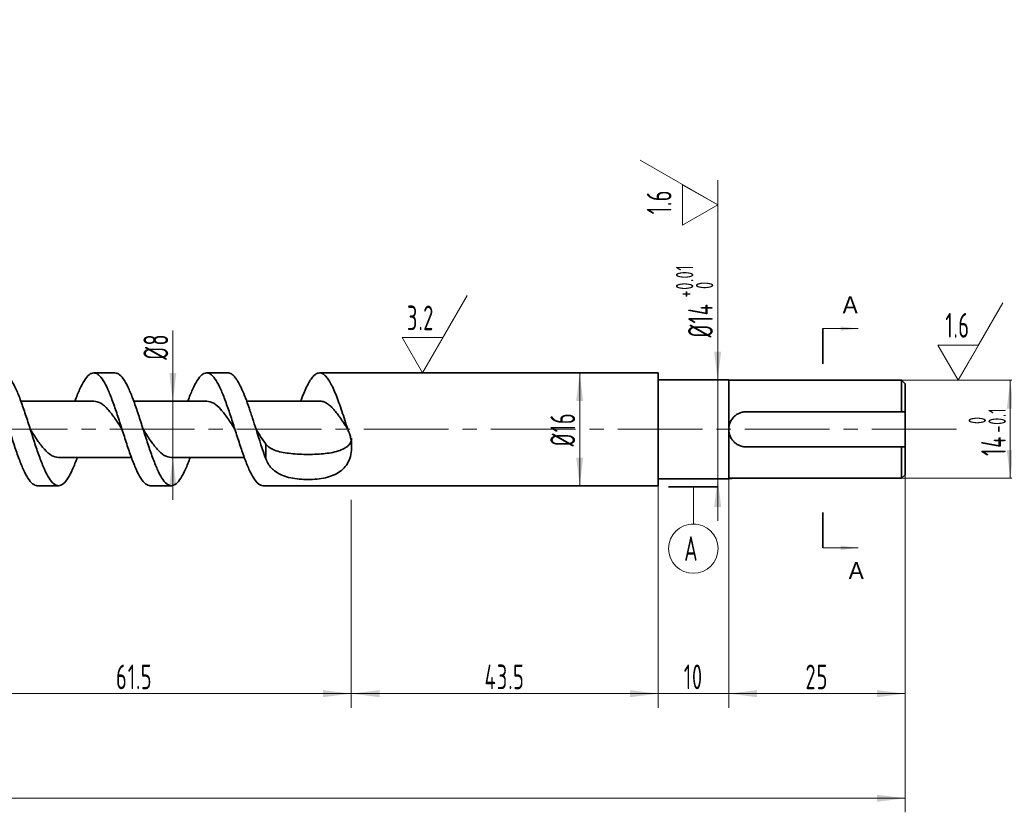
# Model space of a CAD drawing. Header units: millimetres. Extents: x -210 to 210, y -148 to 247.
# Tile 3 of 4: x 0 to 140, y -27 to 85. Entities that reach past the tile are written whole.
import ezdxf

# ---------------------------------------------------------------- set-up
doc = ezdxf.new("R2010")
doc.units = ezdxf.units.MM
doc.set_wipeout_variables(frame=1)
doc.linetypes.add('点画线', pattern=[18, 12, -2, 2, -2])
doc.layers.get('0').update_dxf_attribs({"lineweight": 35})
for name, color, linetype, lineweight in [('ACAD0', 7, 'Continuous', 0), ('EB0', 7, 'Continuous', 35), ('中心线层', 1, '点画线', 18), ('尺寸线层', 3, 'Continuous', 18)]:
    doc.layers.add(name, color=color, linetype=linetype, lineweight=lineweight)
doc.styles.add('机械', font='isocp', dxfattribs={"width": 0.667, "bigfont": 'gbcbig.shx'})
doc.dimstyles.new('机械', dxfattribs={"dimtxt": 3.5, "dimasz": 4, "dimexe": 2, "dimexo": 0, "dimtad": 1, "dimdsep": 46, "dimtxsty": '机械', "dimblk": '_CAXARROW', "dimcen": 0, "dimdle": 6, "dimazin": 2, "dimtfac": 0.7071067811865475, "dimtdec": 3, "dimtmove": 0, "dimatfit": 3, "dimfxl": 1, "dimfrac": 2, "dimtolj": 1, "dimtzin": 0, "dimlwd": 18, "dimarcsym": 0})

# ---------------------------------------------------------------- blocks, each defined once
blk = doc.blocks.new('*X11')
at = {"layer": '尺寸线层', "color": 0, "linetype": 'Continuous', "lineweight": 18, "char_height": 3.5, "attachment_point": 1, "rotation": 90, "line_spacing_factor": 0.8398320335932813, "style": '机械'}
for s, insert, width in [('\\T1.1;{\\H0.707107x;-0.1}', (137.6881317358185, 26.69294355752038), 15.6584602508), ('\\T1.1;{\\H0.707107x;0}', (134.8632572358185, 27.91920851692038), 15.6584602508), ('\\T1.1;14', (136.6630062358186, 23.39129355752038), 30.2650602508)]:
    blk.add_mtext(s, dxfattribs=dict(at, insert=insert, width=width))
blk = doc.blocks.new('*X10')
at = {"layer": '尺寸线层', "linetype": 'Continuous', "lineweight": 18}
for points in [[(140.7880054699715, 34.12443108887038), (141.2880054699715, 30.12443108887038), (140.2880054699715, 30.12443108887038)], [(140.7880054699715, 20.22443108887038), (141.2880054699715, 24.22443108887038), (140.2880054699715, 24.22443108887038)]]:
    blk.add_hatch(color=0, dxfattribs=at).paths.add_polyline_path(points, flags=0)
at = {"layer": '尺寸线层', "color": 0, "linetype": 'Continuous', "lineweight": 18}
for p, q in [((125.3858182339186, 34.12443108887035), (142.7880054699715, 34.12443108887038)), ((140.7880054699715, 34.12443108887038), (140.7880054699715, 20.22443108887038)), ((125.3858182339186, 20.2244310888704), (142.7880054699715, 20.22443108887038))]:
    blk.add_line(p, q, dxfattribs=at)
blk.add_blockref('*X11', (0, 0), dxfattribs=at)
blk = doc.blocks.new('_CAXARROW')
blk.add_hatch(color=0).paths.add_polyline_path([(0, 0), (-1, 0.125), (-1, -0.125)], flags=0)
blk = doc.blocks.new('*X12')
at = {"layer": '尺寸线层', "color": 0, "linetype": 'Continuous', "lineweight": 18}
for p, q in [((0, 0), (6.350852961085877, 11)), ((0, 0), (-2.886751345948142, 5)), ((-2.886751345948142, 5), (2.886751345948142, 5))]:
    blk.add_line(p, q, dxfattribs=at)
at = {"layer": '尺寸线层', "color": 0, "linetype": 'Continuous', "lineweight": 18, "insert": (1.686501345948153, 7.799999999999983), "char_height": 3.5, "width": 4.952475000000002, "attachment_point": 6, "line_spacing_factor": 0.8398320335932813, "style": '机械'}
blk.add_mtext('\\T1.1;1.6', dxfattribs=at)
blk = doc.blocks.new('*X14')
at = {"layer": 'ACAD0', "linetype": 'Continuous', "lineweight": 18}
for points in [[(5, 31.08988604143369), (2.5, 31.40238604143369), (2.5, 30.77738604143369)], [(5, 0), (2.5, 0.3125), (2.5, -0.3125)]]:
    blk.add_hatch(color=0, dxfattribs=at).paths.add_polyline_path(points, flags=0)
at = {"layer": 'ACAD0', "linetype": 'Continuous', "lineweight": 35}
blk.add_line((0, 31.08988604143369), (0, 26.08988604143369), dxfattribs=at)
at = {"layer": 'ACAD0', "color": 0, "linetype": 'Continuous', "lineweight": 18}
for p, q in [((0, 31.08988604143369), (5, 31.08988604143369)), ((0, 0), (5, 0))]:
    blk.add_line(p, q, dxfattribs=at)
at = {"layer": 'ACAD0', "color": 0, "linetype": 'Continuous', "lineweight": 35}
blk.add_line((0, 5), (0, 0), dxfattribs=at)
at = {"layer": 'ACAD0', "color": 0, "linetype": 'Continuous', "lineweight": 18, "char_height": 2.39482421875, "width": 2.428271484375, "attachment_point": 7, "line_spacing_factor": 1.150569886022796}
for insert in [(2.79752015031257, 33.26815831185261), (3.6551370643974, -4.42255279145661)]:
    blk.add_mtext('\\T1.001;A', dxfattribs=dict(at, insert=insert))
blk = doc.blocks.new('*X16')
at = {"layer": '尺寸线层', "color": 0, "linetype": 'Continuous', "lineweight": 18, "char_height": 3.5, "attachment_point": 1, "rotation": 90, "line_spacing_factor": 0.8398320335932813, "style": '机械'}
for s, insert, width in [('\\T1.1;{\\H0.707107x;+0.01}', (93.391346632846, 45.85524436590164), 21.0351604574), ('\\T1.1;%%C14', (95.12859563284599, 40.19408186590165), 45.07981045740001), ('\\T1.1;{\\H0.707107x;0}', (96.21622113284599, 47.08150932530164), 21.0351604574)]:
    blk.add_mtext(s, dxfattribs=dict(at, insert=insert, width=width))
blk = doc.blocks.new('*X15')
at = {"layer": '尺寸线层', "linetype": 'Continuous', "lineweight": 18}
for points in [[(99.31609486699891, 34.17943108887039), (99.81609486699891, 38.17943108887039), (98.81609486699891, 38.17943108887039)], [(99.31609486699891, 20.16943108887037), (99.81609486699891, 16.16943108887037), (98.81609486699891, 16.16943108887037)]]:
    blk.add_hatch(color=0, dxfattribs=at).paths.add_polyline_path(points, flags=0)
at = {"layer": '尺寸线层', "color": 0, "linetype": 'Continuous', "lineweight": 18}
for p, q in [((99.31609486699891, 51.97868525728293), (99.31609486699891, 14.1694310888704)), ((90.88581823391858, 34.17943108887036), (101.3160948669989, 34.17943108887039)), ((90.88581823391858, 20.1694310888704), (101.3160948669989, 20.16943108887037))]:
    blk.add_line(p, q, dxfattribs=at)
blk.add_blockref('*X16', (0, 0), dxfattribs=at)
blk = doc.blocks.new('*X17')
at = {"layer": '尺寸线层', "color": 0, "linetype": 'Continuous', "lineweight": 18}
for p, q in [((0, 0), (-11, 6.350852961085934)), ((-5, -2.886751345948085), (-5, 2.886751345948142)), ((0, -7.022991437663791), (0, 3.5)), ((0, 0), (-5, -2.886751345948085))]:
    blk.add_line(p, q, dxfattribs=at)
at = {"layer": '尺寸线层', "color": 0, "linetype": 'Continuous', "lineweight": 18, "insert": (-8.30025000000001, 2.186751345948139), "char_height": 3.5, "width": 4.952475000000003, "attachment_point": 6, "rotation": 90, "line_spacing_factor": 0.8398320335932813, "style": '机械'}
blk.add_mtext('\\T1.1;1.6', dxfattribs=at)
blk = doc.blocks.new('*X18')
at = {"layer": '尺寸线层', "linetype": 'Continuous', "lineweight": 18}
for points in [[(-14.11418176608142, -10.31742187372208), (-10.11418176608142, -9.817421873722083), (-10.11418176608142, -10.81742187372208)], [(47.38581823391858, -10.31742187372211), (43.38581823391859, -9.817421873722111), (43.38581823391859, -10.81742187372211)]]:
    blk.add_hatch(color=0, dxfattribs=at).paths.add_polyline_path(points, flags=0)
at = {"layer": '尺寸线层', "color": 0, "linetype": 'Continuous', "lineweight": 18}
for p, q in [((-14.11418176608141, 31.17443108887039), (-14.11418176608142, -12.31742187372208)), ((47.38581823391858, 17.17443108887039), (47.38581823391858, -12.31742187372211)), ((-14.11418176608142, -10.31742187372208), (47.38581823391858, -10.31742187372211))]:
    blk.add_line(p, q, dxfattribs=at)
at = {"layer": '尺寸线层', "color": 0, "linetype": 'Continuous', "lineweight": 18, "insert": (16.63582323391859, -7.942421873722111), "char_height": 3.5, "width": 10.0717, "attachment_point": 5, "line_spacing_factor": 0.8398320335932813, "style": '机械'}
blk.add_mtext('\\T1.1;61.5', dxfattribs=at)
blk = doc.blocks.new('*X19')
at = {"layer": '尺寸线层', "linetype": 'Continuous', "lineweight": 18}
for points in [[(-179.114181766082, -25.1522421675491), (-175.114181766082, -25.6522421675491), (-175.114181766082, -24.6522421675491)], [(125.8858182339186, -25.15224216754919), (121.8858182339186, -25.65224216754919), (121.8858182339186, -24.65224216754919)]]:
    blk.add_hatch(color=0, dxfattribs=at).paths.add_polyline_path(points, flags=0)
at = {"layer": '尺寸线层', "color": 0, "linetype": 'Continuous', "lineweight": 18}
for p, q in [((-179.114181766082, 27.17443108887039), (-179.114181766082, -27.1522421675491)), ((125.8858182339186, 20.7244310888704), (125.8858182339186, -27.15224216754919)), ((125.8858182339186, -25.15224216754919), (-179.114181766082, -25.1522421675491))]:
    blk.add_line(p, q, dxfattribs=at)
at = {"layer": '尺寸线层', "color": 0, "linetype": 'Continuous', "lineweight": 18, "insert": (-26.61418676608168, -22.77724216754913), "char_height": 3.5, "width": 9.271299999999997, "attachment_point": 5, "line_spacing_factor": 0.8398320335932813, "style": '机械'}
blk.add_mtext('\\T1.1;305', dxfattribs=at)
blk = doc.blocks.new('*X22')
at = {"layer": '尺寸线层', "linetype": 'Continuous', "lineweight": 18}
for points in [[(47.38581823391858, -10.31742187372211), (51.38581823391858, -9.817421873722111), (51.38581823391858, -10.81742187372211)], [(90.88581823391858, -10.31742187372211), (86.88581823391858, -9.817421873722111), (86.88581823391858, -10.81742187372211)]]:
    blk.add_hatch(color=0, dxfattribs=at).paths.add_polyline_path(points, flags=0)
at = {"layer": '尺寸线层', "color": 0, "linetype": 'Continuous', "lineweight": 18}
for p, q in [((47.38581823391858, 17.17443108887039), (47.38581823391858, -12.31742187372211)), ((90.88581823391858, 17.17443108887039), (90.88581823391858, -12.31742187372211)), ((47.38581823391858, -10.31742187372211), (90.88581823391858, -10.31742187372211))]:
    blk.add_line(p, q, dxfattribs=at)
at = {"layer": '尺寸线层', "color": 0, "linetype": 'Continuous', "lineweight": 18, "insert": (69.13582323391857, -7.942421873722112), "char_height": 3.5, "width": 10.73869999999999, "attachment_point": 5, "line_spacing_factor": 0.8398320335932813, "style": '机械'}
blk.add_mtext('\\T1.1;43.5', dxfattribs=at)
blk = doc.blocks.new('*X23')
at = {"layer": '尺寸线层', "linetype": 'Continuous', "lineweight": 18}
for points in [[(90.88581823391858, -10.31742187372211), (86.88581823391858, -10.81742187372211), (86.88581823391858, -9.817421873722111)], [(100.8858182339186, -10.31742187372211), (104.8858182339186, -10.81742187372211), (104.8858182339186, -9.817421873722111)]]:
    blk.add_hatch(color=0, dxfattribs=at).paths.add_polyline_path(points, flags=0)
at = {"layer": '尺寸线层', "color": 0, "linetype": 'Continuous', "lineweight": 18}
for p, q in [((90.88581823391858, 20.1694310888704), (90.88581823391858, -12.31742187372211)), ((100.8858182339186, 20.1694310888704), (100.8858182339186, -12.31742187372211)), ((106.8858182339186, -10.31742187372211), (84.88581823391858, -10.31742187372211))]:
    blk.add_line(p, q, dxfattribs=at)
at = {"layer": '尺寸线层', "color": 0, "linetype": 'Continuous', "lineweight": 18, "insert": (95.88581323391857, -7.942421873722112), "char_height": 3.5, "width": 5.135899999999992, "attachment_point": 5, "line_spacing_factor": 0.8398320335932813, "style": '机械'}
blk.add_mtext('\\T1.1;10', dxfattribs=at)
blk = doc.blocks.new('*X24')
at = {"layer": '尺寸线层', "linetype": 'Continuous', "lineweight": 18}
for points in [[(100.8858182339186, -10.31742187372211), (104.8858182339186, -9.817421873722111), (104.8858182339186, -10.81742187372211)], [(125.8858182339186, -10.31742187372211), (121.8858182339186, -9.817421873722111), (121.8858182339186, -10.81742187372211)]]:
    blk.add_hatch(color=0, dxfattribs=at).paths.add_polyline_path(points, flags=0)
at = {"layer": '尺寸线层', "color": 0, "linetype": 'Continuous', "lineweight": 18}
for p, q in [((100.8858182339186, 20.1694310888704), (100.8858182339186, -12.31742187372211)), ((125.8858182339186, 20.7244310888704), (125.8858182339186, -12.31742187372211)), ((100.8858182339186, -10.31742187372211), (125.8858182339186, -10.31742187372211))]:
    blk.add_line(p, q, dxfattribs=at)
at = {"layer": '尺寸线层', "color": 0, "linetype": 'Continuous', "lineweight": 18, "insert": (113.3858232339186, -7.942421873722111), "char_height": 3.5, "width": 5.802899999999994, "attachment_point": 5, "line_spacing_factor": 0.8398320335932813, "style": '机械'}
blk.add_mtext('\\T1.1;25', dxfattribs=at)
blk = doc.blocks.new('*X25')
at = {"layer": '尺寸线层', "color": 0, "linetype": 'Continuous', "lineweight": 35}
blk.add_line((3.5, -1.166666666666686), (-3.5, -1.166666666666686), dxfattribs=at)
at = {"layer": '尺寸线层', "color": 0, "linetype": 'Continuous', "lineweight": 18}
blk.add_line((0, -1.166666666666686), (0, -6.416666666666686), dxfattribs=at)
blk.add_circle((0, -9.916666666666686), 3.5, dxfattribs=at)
at = {"layer": '尺寸线层', "color": 0, "linetype": 'Continuous', "lineweight": 18, "insert": (-0.250125, -9.916666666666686), "char_height": 3.5, "width": 2.001, "attachment_point": 5, "line_spacing_factor": 0.8398320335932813, "style": '机械'}
blk.add_mtext('\\T1.1;A', dxfattribs=at)
blk = doc.blocks.new('*X26')
at = {"layer": '尺寸线层', "linetype": 'Continuous', "lineweight": 18}
for points in [[(22.09077439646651, 31.17443075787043), (22.59077439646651, 35.17443075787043), (21.59077439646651, 35.17443075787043)], [(22.09077439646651, 23.17443110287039), (22.59077439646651, 19.17443110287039), (21.59077439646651, 19.17443110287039)]]:
    blk.add_hatch(color=0, dxfattribs=at).paths.add_polyline_path(points, flags=0)
at = {"layer": '尺寸线层', "color": 0, "linetype": 'Continuous', "lineweight": 18}
for p, q in [((22.09077439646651, 41.16799325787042), (22.09077439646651, 17.17443110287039)), ((16.8285587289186, 31.17443075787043), (24.09077439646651, 31.17443075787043)), ((21.88603256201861, 23.17443110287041), (24.09077439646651, 23.17443110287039))]:
    blk.add_line(p, q, dxfattribs=at)
at = {"layer": '尺寸线层', "color": 0, "linetype": 'Continuous', "lineweight": 18, "insert": (19.68452439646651, 38.92121200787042), "char_height": 3.5, "width": 7.053524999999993, "attachment_point": 5, "rotation": 90, "line_spacing_factor": 0.8398320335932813, "style": '机械'}
blk.add_mtext('\\T1.1;%%C8', dxfattribs=at)
blk = doc.blocks.new('*X27')
at = {"layer": '尺寸线层', "linetype": 'Continuous', "lineweight": 18}
for points in [[(79.76009750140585, 35.17443108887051), (80.26009750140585, 31.17443108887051), (79.26009750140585, 31.17443108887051)], [(79.76009750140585, 19.17443108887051), (80.26009750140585, 23.17443108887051), (79.26009750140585, 23.17443108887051)]]:
    blk.add_hatch(color=0, dxfattribs=at).paths.add_polyline_path(points, flags=0)
at = {"layer": '尺寸线层', "color": 0, "linetype": 'Continuous', "lineweight": 18}
for p, q in [((90.8858182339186, 35.17443108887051), (77.76009750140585, 35.17443108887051)), ((79.76009750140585, 35.17443108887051), (79.76009750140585, 19.17443108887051)), ((90.8858182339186, 19.17443108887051), (77.76009750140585, 19.17443108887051))]:
    blk.add_line(p, q, dxfattribs=at)
at = {"layer": '尺寸线层', "color": 0, "linetype": 'Continuous', "lineweight": 18, "insert": (77.35384750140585, 27.1744260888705), "char_height": 3.5, "width": 9.854925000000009, "attachment_point": 5, "rotation": 90, "line_spacing_factor": 0.8398320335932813, "style": '机械'}
blk.add_mtext('\\T1.1;%%C16', dxfattribs=at)
blk = doc.blocks.new('*X28')
at = {"layer": '尺寸线层', "color": 0, "linetype": 'Continuous', "lineweight": 18}
for p, q in [((-7.105427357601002e-15, 0), (6.35085296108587, 11)), ((-7.105427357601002e-15, 0), (-2.88675134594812, 5.000000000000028)), ((-2.88675134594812, 5.000000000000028), (2.886751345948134, 5))]:
    blk.add_line(p, q, dxfattribs=at)
at = {"layer": '尺寸线层', "color": 0, "linetype": 'Continuous', "lineweight": 18, "insert": (1.686501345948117, 7.800000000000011), "char_height": 3.5, "width": 5.452725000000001, "attachment_point": 6, "line_spacing_factor": 0.8398320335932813, "style": '机械'}
blk.add_mtext('\\T1.1;3.2', dxfattribs=at)

msp = doc.modelspace()

# ---------------------------------------------------------------- linework, layer by layer
at = {"layer": 'EB0', "linetype": 'Continuous', "lineweight": 35}
for p, q in [((13.8858182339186, 35.17443108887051), (10.8858182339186, 35.17443108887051)), ((29.8858182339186, 35.17443108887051), (26.8858182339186, 35.17443108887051)), ((90.8858182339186, 35.17443108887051), (42.8858182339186, 35.17443108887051)), ((90.8858182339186, 35.17443108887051), (90.8858182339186, 19.17443108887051)), ((100.8858182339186, 34.1794310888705), (90.8858182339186, 34.1794310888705)), ((100.8858182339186, 34.1794310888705), (100.8858182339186, 20.16943108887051)), ((125.3858182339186, 34.12443108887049), (100.8858182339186, 34.12443108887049)), ((125.8858182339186, 33.62443108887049), (125.3858182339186, 34.12443108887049)), ((125.3858182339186, 29.67443108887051), (125.3858182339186, 34.12443108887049)), ((125.8858182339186, 33.62443108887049), (125.8858182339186, 29.67443108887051)), ((10.88642240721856, 31.17443097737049), (0.5524849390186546, 31.17443097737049)), ((26.88685947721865, 31.17443075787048), (16.55248501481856, 31.17443075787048)), ((42.88460648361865, 31.17443064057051), (32.55248505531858, 31.17443064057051)), ((125.3858182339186, 29.67443108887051), (103.3858182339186, 29.67443108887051)), ((125.8858182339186, 29.67443108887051), (125.8858182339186, 24.67443108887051)), ((35.28168230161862, 25.07220619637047), (35.28168230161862, 22.96998130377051)), ((103.3858182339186, 24.67443108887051), (125.3858182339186, 24.67443108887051)), ((125.3858182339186, 20.22443108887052), (125.3858182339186, 24.67443108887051)), ((125.8858182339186, 24.67443108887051), (125.8858182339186, 20.72443108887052)), ((5.884467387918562, 23.17443164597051), (16.21915137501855, 23.17443164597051)), ((21.88603256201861, 23.17443110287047), (32.21915156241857, 23.17443110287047)), ((90.8858182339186, 20.16943108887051), (100.8858182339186, 20.16943108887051)), ((100.8858182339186, 20.22443108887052), (125.3858182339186, 20.22443108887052)), ((125.3858182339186, 20.22443108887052), (125.8858182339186, 20.72443108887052)), ((2.885818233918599, 19.17443108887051), (5.885818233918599, 19.17443108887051)), ((18.8858182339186, 19.17443108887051), (21.8858182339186, 19.17443108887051)), ((34.8858182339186, 19.17443108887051), (90.8858182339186, 19.17443108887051))]:
    msp.add_line(p, q, dxfattribs=at)
for points in [[(33.8858182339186, 27.17443108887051), (33.8858182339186, 27.17443108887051)], [(46.8858182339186, 27.17443108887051), (46.8858182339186, 27.17443108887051)]]:
    msp.add_lwpolyline(points, dxfattribs=at)
for points, knots in [([(-7.780848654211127, 31.17443048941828), (-7.668887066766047, 31.47750013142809), (-7.556929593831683, 31.76902843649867), (-7.335878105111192, 32.32186166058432), (-7.226776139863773, 32.58331933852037), (-6.892813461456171, 33.32439081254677), (-6.666361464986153, 33.75533760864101), (-6.228669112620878, 34.449930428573), (-6.002217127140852, 34.72149050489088), (-5.668254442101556, 34.99252791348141), (-5.559152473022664, 35.06030525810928), (-5.338100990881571, 35.1513706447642), (-5.226143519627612, 35.17443106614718), (-5.002220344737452, 35.17443111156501), (-4.890262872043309, 35.15137073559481), (-4.66921138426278, 35.06030543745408), (-4.560109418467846, 34.99252813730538), (-4.226146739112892, 34.72149086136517), (-3.999694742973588, 34.44993086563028), (-3.562002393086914, 33.75533820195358), (-3.335550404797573, 33.3243914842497), (-3.001587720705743, 32.5833201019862), (-2.892485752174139, 32.32186245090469), (-2.671434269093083, 31.76902928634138), (-2.559476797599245, 31.47750100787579), (-2.335553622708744, 30.87136176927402), (-2.223596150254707, 30.55677308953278), (-2.002544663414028, 29.91287457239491), (-1.893442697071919, 29.58363959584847), (-1.559480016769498, 28.57153085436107), (-1.33302802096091, 27.86902407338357), (-0.895335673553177, 26.47983861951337), (-0.6688836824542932, 25.77733183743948), (-0.334920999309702, 24.76522307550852), (-0.2258190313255, 24.43598809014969), (-0.004767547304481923, 23.7920895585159), (0.1071899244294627, 23.47750086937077), (0.3311130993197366, 22.87136160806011), (0.4430705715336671, 22.57983331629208), (0.664122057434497, 22.02700012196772), (0.7732240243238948, 21.76554245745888), (1.107186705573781, 21.02447102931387), (1.333638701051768, 20.59352427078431), (1.771331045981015, 19.89893153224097), (1.9977830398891, 19.627371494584), (2.331745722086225, 19.35633415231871), (2.440847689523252, 19.28855682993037), (2.661899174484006, 19.19749148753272), (2.773856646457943, 19.17443108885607), (2.885818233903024, 19.17443108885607)], [0, 0, 0, 0, 0.7323402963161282, 0.7323402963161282, 1.464680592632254, 1.464680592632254, 2.929361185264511, 2.929361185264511, 4.394041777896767, 4.394041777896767, 5.126382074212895, 5.126382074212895, 5.858722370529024, 5.858722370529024, 6.591062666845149, 6.591062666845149, 7.323402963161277, 7.323402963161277, 8.78808355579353, 8.78808355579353, 10.25276414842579, 10.25276414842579, 10.98510444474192, 10.98510444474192, 11.71744474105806, 11.71744474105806, 12.4497850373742, 12.4497850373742, 13.18212533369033, 13.18212533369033, 14.64680592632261, 14.64680592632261, 16.11148651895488, 16.11148651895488, 16.84382681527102, 16.84382681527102, 17.57616711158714, 17.57616711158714, 18.30850740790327, 18.30850740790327, 19.0408477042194, 19.0408477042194, 20.50552829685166, 20.50552829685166, 21.97020888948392, 21.97020888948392, 22.70254918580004, 22.70254918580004, 23.43488948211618, 23.43488948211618, 23.43488948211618, 23.43488948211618]), ([(-2.114181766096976, 35.17443108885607), (-2.00222017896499, 35.17443108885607), (-1.890262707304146, 35.15137069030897), (-1.669211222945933, 35.06030534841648), (-1.56010925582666, 34.99252802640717), (-1.2261465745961, 34.72149068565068), (-0.9996945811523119, 34.44993064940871), (-0.5620022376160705, 33.75533791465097), (-0.3355502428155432, 33.32439115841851), (-0.001587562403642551, 32.58331973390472), (0.1075144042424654, 32.32186207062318), (0.3285658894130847, 31.7690288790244), (0.4405233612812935, 31.47750058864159), (0.664446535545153, 30.87136133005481), (0.7764040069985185, 30.55677264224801), (0.997455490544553, 29.91287411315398), (1.106557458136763, 29.5836391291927), (1.440520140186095, 28.57153037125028), (1.666972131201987, 27.86902359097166), (2.104664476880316, 26.47983814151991), (2.331116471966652, 25.77733136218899), (2.665079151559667, 24.76522262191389), (2.774181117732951, 24.43598764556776), (2.995232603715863, 23.79208912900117), (3.10719007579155, 23.47750044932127), (3.331113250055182, 22.87136121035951), (3.443070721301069, 22.57983293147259), (3.664122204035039, 22.0269997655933), (3.773224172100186, 21.76554211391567), (4.107186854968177, 21.0244707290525), (4.333638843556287, 20.59352400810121), (4.771331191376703, 19.89893133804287), (4.997783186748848, 19.62737133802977), (5.331745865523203, 19.35633405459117), (5.440847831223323, 19.28855675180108), (5.661899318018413, 19.1974914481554), (5.773856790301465, 19.1744310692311), (5.997779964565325, 19.17443110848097), (6.109737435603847, 19.19749152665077), (6.33078891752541, 19.28855690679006), (6.439890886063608, 19.35633424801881), (6.773853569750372, 19.62737164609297), (7.0003055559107, 19.89893171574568), (7.43799790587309, 20.59352452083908), (7.664449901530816, 21.02447130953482), (7.998412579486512, 21.76554277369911), (8.107514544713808, 22.02700044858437), (8.328566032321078, 22.5798336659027), (8.440523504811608, 22.87136196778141), (8.552485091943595, 23.17443160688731)], [0, 0, 0, 0, 0.7323402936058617, 0.7323402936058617, 1.464680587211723, 1.464680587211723, 2.929361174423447, 2.929361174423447, 4.39404176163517, 4.39404176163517, 5.126382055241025, 5.126382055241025, 5.85872234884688, 5.85872234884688, 6.591062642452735, 6.591062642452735, 7.323402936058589, 7.323402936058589, 8.788083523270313, 8.788083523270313, 10.25276411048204, 10.25276411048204, 10.9851044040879, 10.9851044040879, 11.71744469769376, 11.71744469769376, 12.44978499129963, 12.44978499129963, 13.18212528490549, 13.18212528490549, 14.64680587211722, 14.64680587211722, 16.11148645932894, 16.11148645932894, 16.84382675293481, 16.84382675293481, 17.57616704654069, 17.57616704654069, 18.30850734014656, 18.30850734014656, 19.04084763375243, 19.04084763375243, 20.50552822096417, 20.50552822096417, 21.97020880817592, 21.97020880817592, 22.70254910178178, 22.70254910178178, 23.43488939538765, 23.43488939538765, 23.43488939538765, 23.43488939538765]), ([(8.219151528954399, 31.1744309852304), (8.331113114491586, 31.47750060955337), (8.443070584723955, 31.76902889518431), (8.664122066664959, 32.32186207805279), (8.773224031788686, 32.58331973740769), (9.107186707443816, 33.32439115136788), (9.333638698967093, 33.75533790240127), (9.771331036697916, 34.44993063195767), (9.997783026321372, 34.72149066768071), (10.33174570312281, 34.99252801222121), (10.44084766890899, 35.06030533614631), (10.66189914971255, 35.1513706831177), (10.77385661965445, 35.1744310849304), (10.99777979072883, 35.1744310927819), (11.1097372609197, 35.15137069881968), (11.33078874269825, 35.06030536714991), (11.43989070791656, 34.99252805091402), (11.7738533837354, 34.72149072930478), (12.00030537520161, 34.44993070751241), (12.43799771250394, 33.75533800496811), (12.66444970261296, 33.32439126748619), (12.99841237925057, 32.58331986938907), (13.10751434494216, 32.32186221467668), (13.32856582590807, 31.76902904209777), (13.44052329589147, 31.47750076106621), (13.66444646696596, 30.87136152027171), (13.77640393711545, 30.55677284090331), (13.99745541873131, 29.91287432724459), (14.10655738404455, 29.58363935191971), (14.44052006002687, 28.57153061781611), (14.66697205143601, 27.8690238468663), (15.10466438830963, 26.47983841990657), (15.33111637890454, 25.77733164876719), (15.66507905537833, 24.76522291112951), (15.77418102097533, 24.43598793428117), (15.99523250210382, 23.79208941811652), (16.10718997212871, 23.47750073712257), (16.33111314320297, 22.8713614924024), (16.44307061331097, 22.57983320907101), (16.66412209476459, 22.02700003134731), (16.7732240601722, 21.76554237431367), (17.10718673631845, 21.02447096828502), (17.3336387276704, 20.59352422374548), (17.77133106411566, 19.8989315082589), (17.99778305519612, 19.62737147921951), (18.33174573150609, 19.3563341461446), (18.44084769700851, 19.288556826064), (18.66189917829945, 19.19749148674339), (18.77385664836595, 19.17443108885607), (18.88581823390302, 19.17443108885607)], [0, 0, 0, 0, 0.7323402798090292, 0.7323402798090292, 1.464680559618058, 1.464680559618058, 2.929361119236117, 2.929361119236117, 4.394041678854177, 4.394041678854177, 5.126381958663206, 5.126381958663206, 5.858722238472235, 5.858722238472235, 6.591062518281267, 6.591062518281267, 7.323402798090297, 7.323402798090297, 8.788083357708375, 8.788083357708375, 10.25276391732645, 10.25276391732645, 10.98510419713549, 10.98510419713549, 11.71744447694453, 11.71744447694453, 12.44978475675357, 12.44978475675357, 13.18212503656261, 13.18212503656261, 14.64680559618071, 14.64680559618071, 16.1114861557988, 16.1114861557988, 16.84382643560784, 16.84382643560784, 17.57616671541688, 17.57616671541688, 18.30850699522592, 18.30850699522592, 19.04084727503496, 19.04084727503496, 20.50552783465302, 20.50552783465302, 21.97020839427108, 21.97020839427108, 22.70254867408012, 22.70254867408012, 23.43488895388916, 23.43488895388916, 23.43488895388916, 23.43488895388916]), ([(13.88581823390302, 35.17443108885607), (13.99777981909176, 35.17443108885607), (14.10973728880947, 35.1513706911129), (14.33078876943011, 35.06030535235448), (14.43989073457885, 34.9925280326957), (14.77385340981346, 34.7214907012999), (15.00030540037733, 34.44993067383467), (15.43799773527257, 33.75533796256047), (15.66444972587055, 33.32439122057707), (15.99841240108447, 32.58331981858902), (16.10751436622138, 32.32186216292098), (16.32856584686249, 31.76902898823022), (16.44052331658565, 31.47750070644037), (16.66444648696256, 30.87136146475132), (16.77640395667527, 30.55677278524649), (16.99745543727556, 29.91287427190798), (17.10655740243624, 29.58363929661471), (17.44052007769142, 28.57153056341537), (17.66697206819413, 27.8690237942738), (18.10466440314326, 26.47983837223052), (18.33111639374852, 25.77733160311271), (18.66507906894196, 24.76522287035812), (18.77418103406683, 24.43598789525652), (18.9952325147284, 23.79208938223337), (19.10718998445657, 23.47750070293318), (19.33111315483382, 22.8713614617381), (19.44307062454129, 22.5798331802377), (19.6641221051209, 22.02700000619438), (19.77322407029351, 21.76554235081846), (20.10718674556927, 21.02447094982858), (20.33363873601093, 20.5935242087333), (20.77133107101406, 19.89893149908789), (20.99778306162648, 19.62737147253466), (21.33174573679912, 19.35633414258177), (21.44084770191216, 19.28855682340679), (21.66189918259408, 19.19749148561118), (21.77385665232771, 19.17443108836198), (21.99777982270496, 19.17443108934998), (22.10973729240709, 19.19749148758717), (22.33078877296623, 19.28855682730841), (22.43989073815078, 19.35633414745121), (22.77385341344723, 19.62737148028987), (23.00030540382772, 19.89893150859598), (23.43799773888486, 20.59352422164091), (23.66444972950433, 21.0244709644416), (23.99841240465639, 21.76554236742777), (24.10751436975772, 22.02700002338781), (24.32856585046, 22.57983319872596), (24.44052332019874, 22.87136148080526), (24.55248490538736, 23.17443110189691)], [0, 0, 0, 0, 0.732340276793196, 0.732340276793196, 1.464680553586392, 1.464680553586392, 2.929361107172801, 2.929361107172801, 4.394041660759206, 4.394041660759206, 5.126381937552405, 5.126381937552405, 5.858722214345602, 5.858722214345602, 6.591062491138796, 6.591062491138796, 7.323402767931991, 7.323402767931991, 8.788083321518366, 8.788083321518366, 10.25276387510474, 10.25276387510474, 10.98510415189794, 10.98510415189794, 11.71744442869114, 11.71744442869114, 12.44978470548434, 12.44978470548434, 13.18212498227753, 13.18212498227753, 14.64680553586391, 14.64680553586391, 16.11148608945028, 16.11148608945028, 16.84382636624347, 16.84382636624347, 17.57616664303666, 17.57616664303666, 18.30850691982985, 18.30850691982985, 19.04084719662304, 19.04084719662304, 20.50552775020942, 20.50552775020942, 21.9702083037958, 21.9702083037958, 22.702548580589, 22.702548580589, 23.4348888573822, 23.4348888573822, 23.4348888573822, 23.4348888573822]), ([(24.2191514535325, 31.1744307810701), (24.33111303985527, 31.47750041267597), (24.44307051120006, 31.76902870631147), (24.66412199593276, 32.32186190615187), (24.77322396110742, 32.58331957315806), (25.10718663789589, 33.32439101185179), (25.33363863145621, 33.75533778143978), (25.771330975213, 34.4499305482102), (25.99778296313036, 34.72149060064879), (26.33174564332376, 34.99252797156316), (26.44084761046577, 35.06030530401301), (26.66189909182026, 35.1513706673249), (26.77385656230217, 35.174431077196), (26.99777973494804, 35.17443110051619), (27.1097372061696, 35.15137071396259), (27.33078869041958, 35.06030539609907), (27.43989065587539, 34.99252808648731), (27.77385333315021, 34.72149078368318), (28.00030532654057, 34.44993077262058), (28.43799766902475, 33.75533808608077), (28.66444965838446, 33.32439135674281), (28.99841233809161, 32.5833199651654), (29.10751430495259, 32.32186231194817), (29.32856578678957, 31.76902914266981), (29.44052325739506, 31.47750086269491), (29.66444643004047, 30.87136162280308), (29.77640390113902, 30.55677294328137), (29.9974553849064, 29.91287442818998), (30.10655735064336, 29.58363945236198), (30.44052002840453, 28.5715307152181), (30.66697202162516, 27.86902394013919), (31.10466436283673, 26.47983850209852), (31.33111635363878, 25.77733172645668), (31.66507903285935, 24.7652229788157), (31.7741809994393, 24.43598799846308), (31.99523248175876, 23.79208947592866), (32.1071899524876, 23.47750079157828), (32.33111312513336, 22.87136154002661), (32.44307059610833, 22.57983325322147), (32.66412207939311, 22.02700006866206), (32.77322404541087, 21.7655424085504), (33.10718672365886, 21.02447099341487), (33.33363871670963, 20.5935242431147), (33.77133105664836, 19.89893151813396), (33.99778304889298, 19.62737148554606), (34.33174572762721, 19.35633414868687), (34.44084769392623, 19.28855682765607), (34.6618991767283, 19.19749148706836), (34.77385664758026, 19.17443108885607), (34.88581823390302, 19.17443108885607)], [0, 0, 0, 0, 0.7323402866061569, 0.7323402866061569, 1.464680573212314, 1.464680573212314, 2.929361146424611, 2.929361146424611, 4.394041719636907, 4.394041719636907, 5.126382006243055, 5.126382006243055, 5.858722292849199, 5.858722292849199, 6.591062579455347, 6.591062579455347, 7.323402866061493, 7.323402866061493, 8.788083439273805, 8.788083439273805, 10.25276401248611, 10.25276401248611, 10.98510429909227, 10.98510429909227, 11.71744458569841, 11.71744458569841, 12.44978487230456, 12.44978487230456, 13.18212515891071, 13.18212515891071, 14.64680573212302, 14.64680573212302, 16.11148630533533, 16.11148630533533, 16.84382659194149, 16.84382659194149, 17.57616687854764, 17.57616687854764, 18.3085071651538, 18.3085071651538, 19.04084745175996, 19.04084745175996, 20.50552802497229, 20.50552802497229, 21.97020859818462, 21.97020859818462, 22.70254888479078, 22.70254888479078, 23.43488917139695, 23.43488917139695, 23.43488917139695, 23.43488917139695]), ([(29.88581823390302, 35.17443108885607), (30.05376061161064, 35.17443108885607), (30.22010623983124, 35.12262105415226), (30.55014304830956, 34.91908902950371), (30.71891362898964, 34.76598571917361), (30.97046594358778, 34.46472993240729), (31.05404394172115, 34.35247153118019), (31.21946176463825, 34.1062080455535), (31.30130473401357, 33.97228564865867), (31.55096988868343, 33.53624513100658), (31.72011017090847, 33.20087932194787), (32.05407284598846, 32.45980792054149), (32.21732205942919, 32.055898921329), (32.5521241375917, 31.18399093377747), (32.72114108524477, 30.71774741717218), (32.96982400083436, 29.99336159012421), (33.0515240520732, 29.7481859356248), (33.21765460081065, 29.24769255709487), (33.3014586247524, 28.9929718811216), (33.55328182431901, 28.2208042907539), (33.72168360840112, 27.69537562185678), (33.88581823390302, 27.17443108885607)], [0, 0, 0, 0, 1.152108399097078, 1.152108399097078, 2.304216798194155, 2.304216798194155, 2.880270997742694, 2.880270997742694, 3.456325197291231, 3.456325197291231, 4.608433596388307, 4.608433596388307, 5.760541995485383, 5.760541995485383, 6.912650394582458, 6.912650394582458, 7.488704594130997, 7.488704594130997, 8.064758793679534, 8.064758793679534, 9.216867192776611, 9.216867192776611, 9.216867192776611, 9.216867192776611]), ([(40.21915156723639, 31.17443108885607), (40.35910354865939, 31.55326811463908), (40.49904303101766, 31.91401334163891), (40.77336067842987, 32.58576285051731), (40.91216458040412, 32.90045121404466), (41.19196813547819, 33.47727103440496), (41.33223800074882, 33.73877216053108), (41.60793437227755, 34.19835847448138), (41.74527000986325, 34.39778420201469), (42.02477258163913, 34.73251285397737), (42.16527168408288, 34.86683220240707), (42.44215593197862, 35.0646455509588), (42.57855556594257, 35.12858570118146), (42.85755729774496, 35.1858693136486), (42.99818393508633, 35.17862244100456), (43.27606241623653, 35.09292753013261), (43.41206051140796, 35.0151144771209), (43.69036274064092, 34.78925003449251), (43.83101490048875, 34.6411573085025), (44.10969162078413, 34.28048868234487), (44.24582358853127, 34.06918354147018), (44.52322931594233, 33.58469407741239), (44.6638049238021, 33.31150811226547), (44.94308199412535, 32.71380913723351), (45.07988293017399, 32.39096631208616), (45.35619728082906, 31.69992484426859), (45.49659444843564, 31.33074118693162), (45.77627255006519, 30.55933449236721), (45.91427597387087, 30.15843699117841), (46.32682198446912, 28.9230303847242), (46.61226052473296, 28.04267197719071), (46.88581823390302, 27.17443108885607)], [0, 0, 0, 0, 0.8886480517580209, 0.8886480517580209, 1.777296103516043, 1.777296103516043, 2.665944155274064, 2.665944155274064, 3.554592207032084, 3.554592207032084, 4.443240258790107, 4.443240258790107, 5.331888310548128, 5.331888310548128, 6.220536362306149, 6.220536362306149, 7.109184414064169, 7.109184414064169, 7.99783246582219, 7.99783246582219, 8.886480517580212, 8.886480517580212, 9.775128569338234, 9.775128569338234, 10.66377662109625, 10.66377662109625, 11.55242467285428, 11.55242467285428, 12.4410727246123, 12.4410727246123, 14.21836882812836, 14.21836882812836, 14.21836882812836, 14.21836882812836]), ([(10.88641192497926, 31.17425037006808), (11.21982244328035, 31.11426312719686), (11.88678542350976, 30.99426310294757), (12.88701948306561, 30.06698955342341), (13.88688152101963, 28.75306354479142), (14.55307432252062, 27.68415580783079), (14.88625612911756, 27.17376027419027), (14.8864750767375, 27.1734248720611)], [0, 0, 0, 0, 1.461089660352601, 2.922801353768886, 4.384024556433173, 5.844519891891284, 5.845480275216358, 5.845480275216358, 5.845480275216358, 5.845480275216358]), ([(26.88684142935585, 31.174119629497), (27.22010842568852, 31.11400752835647), (27.88692753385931, 30.99373189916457), (28.88702366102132, 30.06869199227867), (29.88624468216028, 28.74747792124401), (30.55164757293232, 27.70026950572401), (30.88395566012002, 27.17728436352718)], [0, 0, 0, 0, 1.460279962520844, 2.921809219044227, 4.382850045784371, 5.84044012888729, 5.84044012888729, 5.84044012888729, 5.84044012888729]), ([(42.88581823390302, 31.17443108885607), (43.05376061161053, 31.17443108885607), (43.22010623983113, 31.14852607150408), (43.55014304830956, 31.04676005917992), (43.71891362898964, 30.9702084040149), (44.05431671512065, 30.76937121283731), (44.21808301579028, 30.64603178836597), (44.55096988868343, 30.35533810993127), (44.72011017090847, 30.18765520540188), (45.05407284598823, 29.81711950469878), (45.21732205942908, 29.61516500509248), (45.5521241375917, 29.17921101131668), (45.72114108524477, 28.94608925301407), (46.0527183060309, 28.46316536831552), (46.21751755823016, 28.2123960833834), (46.55328182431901, 27.69761768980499), (46.72168360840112, 27.43490335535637), (46.88581823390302, 27.17443108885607)], [0, 0, 0, 0, 0.7316948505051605, 0.7316948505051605, 1.463389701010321, 1.463389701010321, 2.195084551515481, 2.195084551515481, 2.926779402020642, 2.926779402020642, 3.658474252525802, 3.658474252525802, 4.390169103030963, 4.390169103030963, 5.121863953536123, 5.121863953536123, 5.853558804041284, 5.853558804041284, 5.853558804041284, 5.853558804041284]), ([(103.385818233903, 29.67443108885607), (103.2190629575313, 29.67443108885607), (103.0554028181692, 29.65791685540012), (102.7339153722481, 29.59350086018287), (102.57438998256, 29.54474004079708), (102.2723228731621, 29.41873686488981), (102.1292839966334, 29.34184267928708), (101.8585737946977, 29.16040080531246), (101.7316492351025, 29.0558820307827), (101.3888541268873, 28.71282806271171), (101.2030987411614, 28.43607779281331), (101.0153437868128, 27.98520546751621), (100.9665961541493, 27.82603321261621), (100.9019458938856, 27.50245394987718), (100.885818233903, 27.33918382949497), (100.885818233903, 27.17443108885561)], [0, 0, 0, 0, 0.4905238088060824, 0.4905238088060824, 0.9810476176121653, 0.9810476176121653, 1.471571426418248, 1.471571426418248, 1.96209523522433, 1.96209523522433, 2.943142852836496, 2.943142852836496, 3.433666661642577, 3.433666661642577, 3.924190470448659, 3.924190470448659, 3.924190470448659, 3.924190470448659]), ([(1.886408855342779, 27.17352631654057), (2.219140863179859, 26.64986529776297), (2.884967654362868, 25.6019723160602), (3.88461278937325, 24.28016797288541), (4.884607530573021, 23.35520573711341), (5.55132521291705, 23.23493544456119), (5.884490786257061, 23.17483516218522)], [0, 0, 0, 0, 1.459597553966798, 2.920786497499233, 4.382463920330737, 5.842447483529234, 5.842447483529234, 5.842447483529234, 5.842447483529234]), ([(17.88525260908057, 27.17529756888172), (17.88544115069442, 27.17500874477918), (18.21859254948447, 26.6646590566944), (18.88475494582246, 25.59580099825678), (19.88461698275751, 24.28186213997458), (20.8850489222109, 23.35445522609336), (21.55220981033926, 23.23444249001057), (21.88581823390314, 23.17443108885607)], [0, 0, 0, 0, 0.000826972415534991, 1.461253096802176, 2.922407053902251, 4.384049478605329, 5.845937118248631, 5.845937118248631, 5.845937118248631, 5.845937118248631]), ([(46.88581823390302, 27.17443108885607), (46.94104473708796, 27.04756615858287), (46.98201348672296, 26.95039660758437), (47.01207119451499, 26.87447628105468), (47.01833362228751, 26.85853519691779), (47.02782025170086, 26.83408067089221), (47.03252505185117, 26.82182750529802), (47.04652390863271, 26.78499073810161), (47.05570242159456, 26.76032986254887), (47.08277578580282, 26.68604176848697), (47.10020846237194, 26.63610902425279), (47.18429068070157, 26.3844603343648), (47.23920623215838, 26.18575724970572), (47.3786976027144, 25.56440737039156), (47.42783171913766, 25.15718360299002), (47.44127513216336, 24.35438507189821), (47.40507053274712, 23.961428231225), (47.24655489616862, 23.21601370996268), (47.12610456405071, 22.86972247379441), (46.64047905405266, 21.91015462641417), (46.15985120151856, 21.4023695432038), (44.94491404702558, 20.64651685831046), (44.22292956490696, 20.40191425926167), (42.63861388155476, 20.0992719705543), (41.79316817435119, 20.0411703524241), (40.09995513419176, 20.07454189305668), (39.26928107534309, 20.16610215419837), (37.74310552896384, 20.55266123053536), (37.06381110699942, 20.84696206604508), (36.37081295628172, 21.38963617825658), (36.24193972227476, 21.5047861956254), (36.05781696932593, 21.69280849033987), (35.99650798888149, 21.75990246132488), (35.8838194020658, 21.89285972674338), (35.83080665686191, 21.96039074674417), (35.73144426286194, 22.09749058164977), (35.68604452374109, 22.16604072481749), (35.59509429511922, 22.31560385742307), (35.55099608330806, 22.39461341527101), (35.49759444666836, 22.49893127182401), (35.49015236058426, 22.51376126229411), (35.47149406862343, 22.55139832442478), (35.46198629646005, 22.57086804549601), (35.43292710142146, 22.63126222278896), (35.41283979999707, 22.67417137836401), (35.38943776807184, 22.72552052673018), (35.38899285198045, 22.7265049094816), (35.38579741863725, 22.73354965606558), (35.38414960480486, 22.73719044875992), (35.37905587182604, 22.74846921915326), (35.37545966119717, 22.75646356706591), (35.36406986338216, 22.78188199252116), (35.35567511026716, 22.80074111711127), (35.32808618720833, 22.86315047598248), (35.306487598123, 22.91252753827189), (35.28168230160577, 22.96998130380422)], [0, 0, 0, 0, 0.2879915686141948, 0.2879915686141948, 0.3239905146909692, 0.3239905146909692, 0.3599894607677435, 0.3599894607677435, 0.4319873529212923, 0.4319873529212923, 0.5759831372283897, 0.5759831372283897, 1.151966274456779, 1.151966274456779, 2.303932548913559, 2.303932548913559, 3.455898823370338, 3.455898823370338, 4.607865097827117, 4.607865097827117, 6.911797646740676, 6.911797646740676, 9.215730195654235, 9.215730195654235, 11.51966274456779, 11.51966274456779, 13.82359529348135, 13.82359529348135, 16.12752784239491, 16.12752784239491, 16.7035109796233, 16.7035109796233, 16.9915025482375, 16.9915025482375, 17.27949411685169, 17.27949411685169, 17.56748568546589, 17.56748568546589, 17.85547725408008, 17.85547725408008, 17.92747514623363, 17.92747514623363, 17.99947303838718, 17.99947303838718, 18.14346882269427, 18.14346882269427, 18.16146829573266, 18.16146829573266, 18.17946776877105, 18.17946776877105, 18.21546671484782, 18.21546671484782, 18.28746460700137, 18.28746460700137, 18.43146039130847, 18.43146039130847, 18.43146039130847, 18.43146039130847]), ([(100.885818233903, 27.17443108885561), (100.8858182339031, 27.00991309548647), (100.9024753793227, 26.84291862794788), (100.9670593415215, 26.52136320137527), (101.014779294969, 26.36489572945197), (101.1416019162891, 26.06057909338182), (101.2190355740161, 25.91693024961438), (101.3994899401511, 25.64774992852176), (101.5039726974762, 25.52065655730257), (101.7334619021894, 25.29134017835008), (101.8580960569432, 25.1888818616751), (102.127638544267, 25.00802285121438), (102.2734350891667, 24.92964811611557), (102.5736249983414, 24.8044545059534), (102.7294149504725, 24.75649644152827), (103.0531807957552, 24.69116196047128), (103.2192753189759, 24.67443108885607), (103.385818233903, 24.67443108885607)], [0, 0, 0, 0, 0.4906754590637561, 0.4906754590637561, 0.9813509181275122, 0.9813509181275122, 1.472026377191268, 1.472026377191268, 1.962701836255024, 1.962701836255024, 2.453377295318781, 2.453377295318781, 2.944052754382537, 2.944052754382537, 3.434728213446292, 3.434728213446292, 3.925403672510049, 3.925403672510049, 3.925403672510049, 3.925403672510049]), ([(35.28168230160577, 25.07220619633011), (35.43916502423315, 24.90498967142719), (35.78036214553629, 24.54270359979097), (36.85121341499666, 24.04799471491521), (38.59145635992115, 23.70008058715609), (40.95689998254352, 23.58213292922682), (43.35525758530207, 23.65936230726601), (45.19099029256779, 23.93675127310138), (46.34721998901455, 24.38744867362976), (46.96783854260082, 24.80987667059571), (47.29826056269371, 25.265174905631), (47.42289079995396, 25.6497573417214), (47.42903801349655, 25.84088081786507), (47.43187334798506, 25.92903441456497)], [0, 0, 0, 0, 0.7341871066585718, 1.590666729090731, 3.640357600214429, 5.998225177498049, 8.38744365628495, 10.52204147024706, 11.42885839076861, 12.21310306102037, 12.8894189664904, 13.20157819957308, 13.46882100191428, 13.46882100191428, 13.46882100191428, 13.46882100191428])]:
    msp.add_open_spline(points, degree=3, knots=knots, dxfattribs=at)
for points in [[(125.885818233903, 29.67443108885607), (125.7197166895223, 29.67443108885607), (125.5530049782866, 29.67443108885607), (125.385818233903, 29.67443108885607)], [(35.28168230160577, 22.96998130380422), (34.8155443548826, 24.22769692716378), (34.3519561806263, 25.6960855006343), (33.88581823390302, 27.17443108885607)], [(33.88581823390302, 27.17443108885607), (34.35110625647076, 26.43660605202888), (34.81639427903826, 25.69991739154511), (35.28168230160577, 25.07220619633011)], [(125.385818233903, 24.67443108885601), (125.5530049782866, 24.67443108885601), (125.7197166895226, 24.67443108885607), (125.885818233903, 24.67443108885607)]]:
    msp.add_open_spline(points, degree=3, dxfattribs=at)
at = {"layer": '中心线层', "linetype": '点画线', "lineweight": 18}
msp.add_line((133.1657097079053, 27.17443108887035), (-182.7174961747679, 27.17443108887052), dxfattribs=at)

# ---------------------------------------------------------------- block references
at = {"layer": 'ACAD0', "linetype": 'Continuous', "lineweight": 18}
msp.add_blockref('*X14', (114.2289527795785, 10.36552751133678), dxfattribs=at)

# ---------------------------------------------------------------- dimensions: what is measured, and where the dimension line sits
at = {"layer": '尺寸线层', "linetype": 'Continuous', "lineweight": 35}
for base, p1, p2, text, picture, middle in [((99.31609486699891, 20.1694310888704), (90.88581823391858, 34.17943108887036), (90.88581823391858, 20.1694310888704), '\\A1;%%C14{\\H0.707107x;\\S+0.01^  0;}', '*X15', (96.04122113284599, 45.82905817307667)), ((140.7880054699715, 20.2244310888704), (125.3858182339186, 34.12443108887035), (125.3858182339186, 20.2244310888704), '\\A1;14{\\H0.707107x;\\S 0^ -0.1;}', '*X10', (137.5131317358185, 27.17442608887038))]:
    dim = msp.add_linear_dim(base=base, p1=p1, p2=p2, angle=270, text=text, dimstyle='机械', override={"dimsah": 1, "dimtfill": 1, "dimtzin": 0}, dxfattribs=at)
    dim.commit()
    dim.dimension.update_dxf_attribs({"geometry": picture, "text_midpoint": middle})
for base, p1, p2, angle, picture, middle in [((22.09077439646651, 23.17443110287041), (16.8285587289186, 31.17443075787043), (21.88603256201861, 23.17443110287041), 270, '*X26', (19.68452439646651, 38.92121200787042)), ((79.76009750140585, 19.17443108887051), (90.8858182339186, 35.17443108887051), (90.8858182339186, 19.17443108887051), 90, '*X27', (77.35384750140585, 27.1744260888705))]:
    dim = msp.add_linear_dim(base=base, p1=p1, p2=p2, angle=angle, dimstyle='机械', override={"dimpost": '%%C<>', "dimsah": 1, "dimtfill": 1, "dimtzin": 0}, dxfattribs=at)
    dim.commit()
    dim.dimension.update_dxf_attribs({"geometry": picture, "text_midpoint": middle})
for base, p1, p2, picture, middle in [((47.38581823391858, -10.31742187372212), (-14.11418176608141, 31.17443108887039), (47.38581823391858, 17.17443108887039), '*X18', (16.63582323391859, -7.942421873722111)), ((-179.114181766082, -25.15224216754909), (125.8858182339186, 20.7244310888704), (-179.114181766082, 27.17443108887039), '*X19', (-26.61418676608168, -22.77724216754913)), ((90.88581823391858, -10.31742187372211), (100.8858182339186, 20.1694310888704), (90.88581823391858, 20.1694310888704), '*X23', (95.88581323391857, -7.942421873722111)), ((125.8858182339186, -10.31742187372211), (100.8858182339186, 20.1694310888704), (125.8858182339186, 20.7244310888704), '*X24', (113.3858232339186, -7.942421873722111)), ((90.88581823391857, -10.31742187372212), (47.38581823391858, 17.17443108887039), (90.88581823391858, 17.17443108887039), '*X22', (69.13582323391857, -7.942421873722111))]:
    dim = msp.add_linear_dim(base=base, p1=p1, p2=p2, dimstyle='机械', override={"dimsah": 1, "dimtfill": 1, "dimtzin": 0}, dxfattribs=at)
    dim.commit()
    dim.dimension.update_dxf_attribs({"geometry": picture, "text_midpoint": middle})

# ---------------------------------------------------------------- next in the draw order: wipeouts: each hides what was drawn before it
at = {"linetype": 'Continuous', "lineweight": 35}
for points in [[(94.31609486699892, 56.11492534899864), (99.31609486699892, 59.00167669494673), (99.31609486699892, 59.00167669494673), (98.6241540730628, 59.40116889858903), (98.6241540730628, 59.40116889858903), (94.31609486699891, 61.88842804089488), (94.31609486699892, 61.888428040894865), (94.31609486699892, 59.40116889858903), (94.31609486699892, 59.40116889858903)], [(57.46863698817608, 35.17443108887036), (60.35538833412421, 40.17443108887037), (60.35538833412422, 40.17443108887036), (54.58188564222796, 40.17443108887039), (54.58188564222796, 40.17443108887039)], [(133.3999181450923, 34.124431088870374), (136.28666949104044, 39.12443108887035), (136.28666949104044, 39.124431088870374), (130.51316679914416, 39.124431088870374), (130.51316679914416, 39.124431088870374)], [(99.36601462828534, 10.252764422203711), (99.28953123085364, 10.98045534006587), (99.06342373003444, 11.676342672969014), (98.69757410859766, 12.310012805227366), (98.20797175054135, 12.85377131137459), (97.61601462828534, 13.283853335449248), (96.94757410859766, 13.581462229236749), (96.23186424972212, 13.733591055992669), (95.50016500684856, 13.733591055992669), (94.78445514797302, 13.581462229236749), (94.11601462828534, 13.283853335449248), (93.52405750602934, 12.853771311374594), (93.03445514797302, 12.31001280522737), (92.66860552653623, 11.67634267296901), (92.44249802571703, 10.98045534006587), (92.36601462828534, 10.252764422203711), (92.44249802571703, 9.525073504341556), (92.66860552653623, 8.829186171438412), (93.03445514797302, 8.195516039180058), (93.52405750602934, 7.651757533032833), (94.11601462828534, 7.221675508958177), (94.78445514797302, 6.924066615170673), (95.50016500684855, 6.771937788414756), (96.23186424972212, 6.771937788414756), (96.94757410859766, 6.924066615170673), (97.61601462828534, 7.221675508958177), (98.20797175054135, 7.651757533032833), (98.69757410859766, 8.195516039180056), (99.06342373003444, 8.829186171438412), (99.28953123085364, 9.525073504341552)]]:
    msp.add_wipeout(points, dxfattribs=at).dxf.layer = '尺寸线层'

# ---------------------------------------------------------------- next in the draw order: block references
at = {"layer": '尺寸线层', "linetype": 'Continuous', "lineweight": 35}
for name, p in [('*X17', (99.31609486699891, 59.00167669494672)), ('*X28', (57.46863698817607, 35.17443108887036)), ('*X12', (133.3999181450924, 34.12443108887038)), ('*X25', (95.86601462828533, 20.1694310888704))]:
    msp.add_blockref(name, p, dxfattribs=at)

doc.saveas('drawing.dxf')
